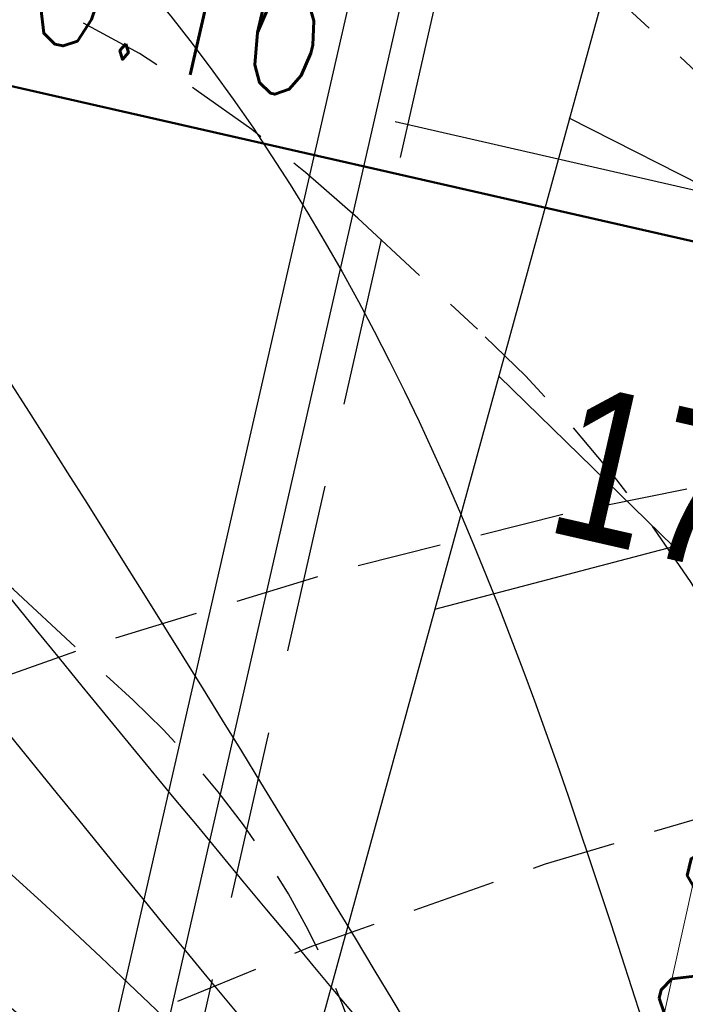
# Model space of a CAD drawing. Header units: metres. Extents: x 964 to 7125, y -212 to 9570.
# Tile 97 of 185: x 1933.11 to 1937.05, y 259.66 to 265.5. Entities that reach past the tile are written whole.
import ezdxf
from ezdxf.enums import TextEntityAlignment as Align

# ---------------------------------------------------------------- set-up
doc = ezdxf.new("R2010")
doc.units = ezdxf.units.M
for name, pattern in [('CIĄGłA', [0]), ('HIDDEN', [0.375, 0.25, -0.125]), ('HIDDENX2', [0.75, 0.5, -0.25])]:
    doc.linetypes.add(name, pattern=pattern)
for name, color, linetype, lineweight in [('_IE', 240, 'Continuous', 9), ('AGP1_HATCH', 7, 'Continuous', 5), ('IS', 7, 'Continuous', 15), ('IS-KD-czysta', 92, 'Continuous', 50), ('IS-KD-opis', 96, 'Continuous', 30), ('LINIE PRZEKROJOWE', 7, 'Continuous', 9)]:
    doc.layers.add(name, color=color, linetype=linetype, lineweight=lineweight)
for name, color, linetype in [('AGP1_linie_nieprzekraczalne', 7, 'Continuous'), ('T_wiata', 251, 'Continuous'), ('WYMIARY', 9, 'Continuous'), ('ZP_strefy oddziaływania', 8, 'HIDDEN'), ('zz-odwodnienie', 5, 'Continuous')]:
    doc.layers.add(name, color=color, linetype=linetype)
doc.layers.add('IS-viewport', color=254, linetype='Continuous', lineweight=0, plot=False)
doc.styles.add('IS-0.6', font='simplex.shx', dxfattribs={"width": 0.6})
doc.styles.get("Standard").update_dxf_attribs({"font": 'arial.ttf'})

# ---------------------------------------------------------------- blocks, each defined once
blk = doc.blocks.new('wiata KZT')
at = {"color": 18, "linetype": 'HIDDENX2', "lineweight": 30, "ltscale": 2, "true_color": 0x000000}
blk.add_lwpolyline([(1831.958111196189, 315.8094193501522), (1837.795575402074, 341.6584814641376), (1847.549869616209, 339.4553583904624), (1841.711106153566, 313.6065897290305), (1831.958111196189, 315.8094193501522)], dxfattribs=at)
at = {"layer": 'T_wiata'}
for p, q in [((1847.312373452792, 339.3040751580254), (1841.567636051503, 313.8693368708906)), ((1841.341100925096, 314.228059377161), (1846.953650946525, 339.0775400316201))]:
    blk.add_line(p, q, dxfattribs=at)
blk = doc.blocks.new('opracowanie drogowe 20250115 konstantynów')
at = {"layer": 'zz-odwodnienie', "insert": (1936.402646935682, 263.3483697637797), "char_height": 0.9, "width": 5.784085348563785, "attachment_point": 1, "rotation": 347.14298656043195}
blk.add_mtext('{\\fArial Narrow|b0|i0|c238|p34;177,75}', dxfattribs=at)
blk = doc.blocks.new('PRZEKRÓJ TERENU OPIS PZT')
at = {"color": 251, "true_color": 0x636466}
blk.add_lwpolyline([(2712.743128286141, -19.58217211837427), (2800.1883275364, -19.29837133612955)], dxfattribs=at)
blk = doc.blocks.new('LINIA ZABUDOWY1')
at = {"layer": 'AGP1_linie_nieprzekraczalne', "ltscale": 0.05}
for points in [[(29.0501613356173, -2.273736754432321e-13), (33.89185489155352, 0), (33.12188607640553, 1.332944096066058), (32.38454925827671, 3.725290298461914e-09)], [(29.0501613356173, -2.273736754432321e-13), (33.89185489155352, 0), (33.12188607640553, 1.332944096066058), (32.38454925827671, 3.725290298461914e-09)], [(33.89185489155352, 0), (38.73354844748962, 0), (37.96357963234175, 1.332944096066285), (37.22624281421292, 3.725517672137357e-09)], [(33.89185489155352, 0), (38.73354844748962, 0), (37.96357963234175, 1.332944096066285), (37.22624281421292, 3.725517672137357e-09)]]:
    blk.add_lwpolyline(points, dxfattribs=at)
blk = doc.blocks.new('*U115')
at = {"color": 0, "linetype": 'Continuous', "lineweight": -2}
blk.add_lwpolyline([(-0.9081728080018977, 0.514997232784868), (1.041684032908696, 0.06995981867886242), (0.1223852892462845, 0.5362106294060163)], dxfattribs=at)
at = {"layer": 'IS-viewport'}
blk.add_line((-0.9749284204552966, 0.2225187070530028), (0.9749284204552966, -0.2225187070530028), dxfattribs=at)
at = {"color": 0, "linetype": 'Continuous', "lineweight": -2, "style": 'IS-0.6', "width": 0.6}
blk.add_attdef('OPIS-L', text='', height=0.9999999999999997, rotation=347.1429879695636, dxfattribs=at).set_placement((-1.395637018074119, 0.6262565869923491), align=Align.RIGHT)
blk.add_attdef('OPIS-P', (1.529148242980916, -0.04129953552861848), '', height=0.9999999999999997, rotation=347.1429879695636, dxfattribs=at)
blk.add_attdef('OPIS-POD', text='', height=0.9999999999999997, rotation=347.1429879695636, dxfattribs=at).set_placement((-0.06675561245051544, -0.2924785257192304), align=Align.TOP_CENTER)
blk = doc.blocks.new('*U131')
at = {"color": 0, "linetype": 'Continuous', "lineweight": -2, "style": 'IS-0.6', "width": 0.6}
blk.add_attdef('OPIS-P', (0.04129957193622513, 1.529148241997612), '', height=0.9999999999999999, rotation=77.14298660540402, dxfattribs=at)
blk.add_attdef('OPIS-POD', text='', height=0.9999999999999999, rotation=77.14298660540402, dxfattribs=at).set_placement((0.2924785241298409, -0.06675561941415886), align=Align.TOP_CENTER)
blk.add_attdef('OPIS-L', text='', height=0.9999999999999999, rotation=77.14298660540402, dxfattribs=at).set_placement((-0.6262566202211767, -1.395637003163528), align=Align.RIGHT)
blk = doc.blocks.new('IS_2025-10-21')
at = {"layer": 'IS-KD-czysta', "ltscale": 2}
blk.add_line((1939.144892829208, 263.7144883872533), (1931.389566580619, 265.4845723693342), dxfattribs=at)
at = {"layer": 'IS-KD-opis'}
ref = blk.add_blockref('*U115', (1936.237805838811, 264.3780050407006), dxfattribs=at)
ref.add_attrib('OPIS-L', '0.16', dxfattribs={"layer": '0', "color": 0, "linetype": 'Continuous', "lineweight": -2, "height": 0.9999999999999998, "rotation": 347.1429879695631, "style": 'IS-0.6', "width": 0.5999999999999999}).set_placement((1934.842168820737, 265.0042616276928), align=Align.RIGHT)
ref = blk.add_blockref('*U131', (1937.77643457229, 257.7188185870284), dxfattribs=at)
ref.add_attrib('OPIS-P', '0.20', (1937.817734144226, 259.2479668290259), dxfattribs={"layer": '0', "color": 0, "linetype": 'Continuous', "lineweight": -2, "height": 1, "rotation": 77.14298660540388, "style": 'IS-0.6', "width": 0.5999999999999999})
blk = doc.blocks.new('A$C273a521e')
at = {"layer": 'IS'}
blk.add_blockref('IS_2025-10-21', (-1902.907372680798, -313.0151020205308), dxfattribs=at)
blk = doc.blocks.new('IE_20251212')
at = {"layer": '_IE', "color": 6, "lineweight": -3}
for points in [[(0.6101304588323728, -17.5500007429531), (-0.1367103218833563, -20.03057905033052), (10.54644161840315, -30.98690400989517), (15.74240853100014, -42.54330486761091), (16.63799567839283, -43.86358349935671)], [(16.61881146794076, -43.94763589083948), (9.766409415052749, -36.30213037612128), (5.925541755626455, -31.31502326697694), (6.135087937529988, -29.17966330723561)]]:
    blk.add_spline(points, degree=3, dxfattribs=at)
at = {"layer": '_IE', "color": 3, "lineweight": -3}
for points in [[(16.82750347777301, -43.03328695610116), (8.013776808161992, -32.45164102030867), (2.076566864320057, -26.72943231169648), (-1.133070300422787, -26.11817869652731), (-2.068930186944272, -26.77291720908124, 8.674231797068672e-07)], [(16.80410278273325, -43.13581316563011), (13.53115594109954, -39.87213429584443), (5.114749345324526, -29.9521327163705), (1.806491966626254, -27.60305034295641), (1.050344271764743, -27.48716329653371, 8.674231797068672e-07)], [(16.75035563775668, -43.37129724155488), (2.938366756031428, -38.68615555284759), (-3.281631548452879, -33.65139655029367, 8.674231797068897e-07), (-3.501226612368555, -33.01771873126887)], [(16.77503906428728, -43.26315095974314), (7.353500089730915, -37.28444368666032), (3.638411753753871, -34.89766502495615), (-0.3814321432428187, -33.72968951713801)]]:
    blk.add_spline(points, degree=3, dxfattribs=at)
at = {"layer": '_IE', "linetype": 'CIĄGłA', "lineweight": -3}
for points in [[(16.44570014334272, -44.70609403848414), (12.97402790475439, -39.99731278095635), (6.727502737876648, -33.82462482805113), (5.769571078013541, -31.47600436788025), (6.076270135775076, -29.12503727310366)], [(16.4621494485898, -44.63402417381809), (9.386528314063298, -32.74081045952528), (7.679416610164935, -30.17028312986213)], [(4.830772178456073, -36.8404913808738), (5.417534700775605, -36.92774215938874), (9.07505405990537, -38.98933389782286), (16.4098503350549, -44.86316394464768)]]:
    blk.add_spline(points, degree=3, dxfattribs=at)

msp = doc.modelspace()

# ---------------------------------------------------------------- hatches: boundary and pattern name
at = {"layer": 'AGP1_HATCH', "transparency": 33554625}
h = msp.add_hatch(dxfattribs=at)
h.set_pattern_fill('GRASS', color=64, scale=0.02)
h.set_pattern_definition([(90, (0, 0), (-0.3592102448, 0.3592102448), [0.09525, -0.6231704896]), (45, (0, 0), (-0.3592102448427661, 0.3592102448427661), [0.09525, -0.41275]), (135, (0, 0), (-0.3592102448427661, -0.3592102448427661), [0.09525, -0.41275])])
edge = h.paths.add_edge_path()
edge.add_line((1918.027372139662, 281.1750997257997), (1917.733087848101, 280.1037389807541))
edge.add_arc((1955.218774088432, 442.3996465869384), 166.5687194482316, 256.9943948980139, 258.1500133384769)
edge.add_line((1921.013892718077, 279.380738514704), (1921.293686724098, 279.3204852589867))
edge.add_line((1921.293686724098, 279.3204852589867), (1921.411575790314, 279.8679188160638))
edge.add_line((1921.411575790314, 279.8679188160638), (1923.034373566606, 279.5184515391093))
edge.add_line((1923.034373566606, 279.5184515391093), (1922.91648450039, 278.9710179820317))
edge.add_line((1922.91648450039, 278.9710179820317), (1933.464755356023, 276.6994623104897))
edge.add_line((1933.464755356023, 276.6994623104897), (1934.495887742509, 277.4314030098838))
edge.add_line((1934.495887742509, 277.4314030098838), (1918.027372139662, 281.1750997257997))
edge = h.paths.add_edge_path()
edge.add_line((1934.495887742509, 277.4314030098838), (1933.464755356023, 276.6994623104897))
edge.add_line((1933.464755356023, 276.6994623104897), (1961.672783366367, 270.6249021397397))
edge.add_arc((1959.177644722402, 261.9819229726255), 8.995932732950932, -9.899978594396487, 73.89711847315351, ccw=False)
edge.add_line((1968.039622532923, 260.4352636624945), (1961.280311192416, 230.8202579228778))
edge.add_line((1961.280311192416, 230.8202579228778), (1960.644477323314, 230.9653696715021))
edge.add_line((1960.644477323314, 230.9653696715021), (1959.26529123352, 224.9226379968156))
edge.add_line((1959.26529123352, 224.9226379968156), (1955.033328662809, 225.8885363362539))
edge.add_line((1955.033328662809, 225.8885363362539), (1956.408039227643, 231.9116583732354))
edge.add_line((1956.408039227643, 231.9116583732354), (1953.022839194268, 230.9890328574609))
edge.add_line((1953.022839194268, 230.9890328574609), (1949.225572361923, 231.8557167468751))
edge.add_line((1949.225572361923, 231.8557167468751), (1948.814638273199, 230.0552605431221))
edge.add_line((1948.814638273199, 230.0552605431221), (1944.094277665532, 231.1293036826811))
edge.add_line((1944.094277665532, 231.1293036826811), (1944.505933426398, 232.9329218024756))
edge.add_line((1944.505933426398, 232.9329218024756), (1938.432993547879, 234.319002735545))
edge.add_line((1938.432993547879, 234.319002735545), (1936.698210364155, 235.4907377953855))
edge.add_arc((1936.198520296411, 234.8031445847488), 0.8499850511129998, 53.99321822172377, 167.1431079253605)
edge.add_line((1935.369845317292, 234.992280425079), (1934.079247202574, 229.3376865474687))
edge.add_line((1934.079247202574, 229.3376865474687), (1929.93579943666, 230.2833823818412))
edge.add_line((1929.93579943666, 230.2833823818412), (1930.302951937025, 231.8920150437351))
edge.add_line((1930.302951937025, 231.8920150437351), (1911.146240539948, 236.2643211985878))
edge.add_line((1911.146240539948, 236.2643211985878), (1911.145917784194, 236.2643948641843))
edge.add_line((1911.145917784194, 236.2643948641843), (1911.579825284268, 238.1655061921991))
edge.add_line((1911.579825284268, 238.1655061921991), (1907.679791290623, 239.0556455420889))
edge.add_line((1907.679791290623, 239.0556455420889), (1908.391844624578, 242.1754179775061))
edge.add_line((1908.391844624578, 242.1754179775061), (1913.602602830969, 262.8037986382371))
edge.add_arc((1910.839397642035, 263.5017936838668), 2.849999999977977, 345.8234528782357, 357.692915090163)
edge.add_line((1913.687087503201, 263.3870659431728), (1913.781314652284, 265.7259047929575))
edge.add_line((1913.781314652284, 265.7259047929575), (1905.257372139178, 234.6850997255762))
edge.add_line((1905.257372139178, 234.6850997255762), (1959.667372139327, 222.3150997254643))
edge.add_line((1959.667372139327, 222.3150997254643), (1970.727372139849, 269.1950997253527))
edge.add_line((1970.727372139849, 269.1950997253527), (1934.495887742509, 277.4314030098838))

# ---------------------------------------------------------------- block references
at = {"linetype": 'CIĄGłA', "lineweight": 5, "rotation": 359.8705193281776}
msp.add_blockref('wiata KZT', (88.27059150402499, -65.23600951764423), dxfattribs=at)
at = {"layer": 'zz-odwodnienie'}
msp.add_blockref('opracowanie drogowe 20250115 konstantynów', (3.828222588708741e-06, 1.622667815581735e-05), dxfattribs=at)

# ---------------------------------------------------------------- next in the draw order: block references
at = {"layer": 'LINIE PRZEKROJOWE', "color": 18, "linetype": 'CIĄGłA', "lineweight": 5, "true_color": 0x000000, "rotation": 77.33843703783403}
msp.add_blockref('PRZEKRÓJ TERENU OPIS PZT', (1310.727580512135, -2439.27793463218), dxfattribs=at)

# ---------------------------------------------------------------- next in the draw order: linework, layer by layer
at = {"layer": 'ZP_strefy oddziaływania', "ltscale": 2}
for points in [[(1921.92756538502, 264.8110650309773), (1922.335454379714, 265.2510952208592, -0.414213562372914), (1936.467440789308, 265.7867818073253), (1937.176851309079, 265.1291888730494, -0.4142135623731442), (1937.712537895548, 250.9972024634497), (1937.304648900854, 250.5571722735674, -0.4142135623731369), (1923.172662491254, 250.0214856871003), (1922.463251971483, 250.6790786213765, -0.4142135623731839)], [(1923.394332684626, 263.4514350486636), (1923.80222167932, 263.8914652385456, -0.4142135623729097), (1935.107810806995, 264.3200145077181), (1935.817221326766, 263.6624215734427, -0.4142135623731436), (1936.245770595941, 252.3568324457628), (1935.837881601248, 251.916802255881, -0.4142135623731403), (1924.532292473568, 251.4882529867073), (1923.822881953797, 252.1458459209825, -0.4142135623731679)], [(1925.594483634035, 261.4119900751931), (1926.002372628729, 261.8520202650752, -0.4142135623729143), (1933.068365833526, 262.1198635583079), (1933.777776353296, 261.4622706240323, -0.4142135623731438), (1934.045619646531, 254.3962774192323), (1933.637730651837, 253.9562472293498, -0.4142135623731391), (1926.571737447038, 253.6884039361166), (1925.862326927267, 254.3459968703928, -0.4142135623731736)], [(1978.756595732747, 222.9354654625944), (1979.212851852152, 224.9073697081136, 0.414213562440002), (1956.747711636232, 260.8978889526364), (1949.709640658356, 262.52634680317, 0.4142135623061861), (1913.719121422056, 240.0612065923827), (1913.26286530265, 238.0893023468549, 0.4142135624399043), (1935.72800551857, 202.0987831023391), (1942.766076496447, 200.4703252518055, 0.4142135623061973)]]:
    msp.add_lwpolyline(points, format="xyb", close=True, dxfattribs=at)
at = {"layer": 'ZP_strefy oddziaływania', "ltscale": 2, "elevation": -5.00880708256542e-06}
msp.add_lwpolyline([(1953.742710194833, 260.8568644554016), (1952.182824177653, 261.2128910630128, 0.4142135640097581), (1916.259457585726, 238.6405242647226), (1916.114821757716, 238.006820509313, 0.4142135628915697), (1938.687188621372, 202.0834540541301), (1940.247074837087, 201.7274273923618, 0.4142135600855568), (1976.170441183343, 224.2997940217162), (1976.315077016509, 224.9334977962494, 0.4142135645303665)], format="xyb", close=True, dxfattribs=at)

# ---------------------------------------------------------------- next in the draw order: block references
at = {"layer": '_IE'}
msp.add_blockref('IE_20251212', (1923.187372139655, 296.8250997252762), dxfattribs=at)
at = {"layer": 'AGP1_linie_nieprzekraczalne', "xscale": 0.9500000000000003, "yscale": 0.9500000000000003, "zscale": 0.9500000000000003, "rotation": 254.6595285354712}
msp.add_blockref('LINIA ZABUDOWY1', (1944.082232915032, 293.0533211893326), dxfattribs=at)
at = {"layer": 'WYMIARY', "color": 3}
msp.add_blockref('A$C273a521e', (1902.907372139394, 313.015099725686), dxfattribs=at)

doc.saveas('drawing.dxf')
